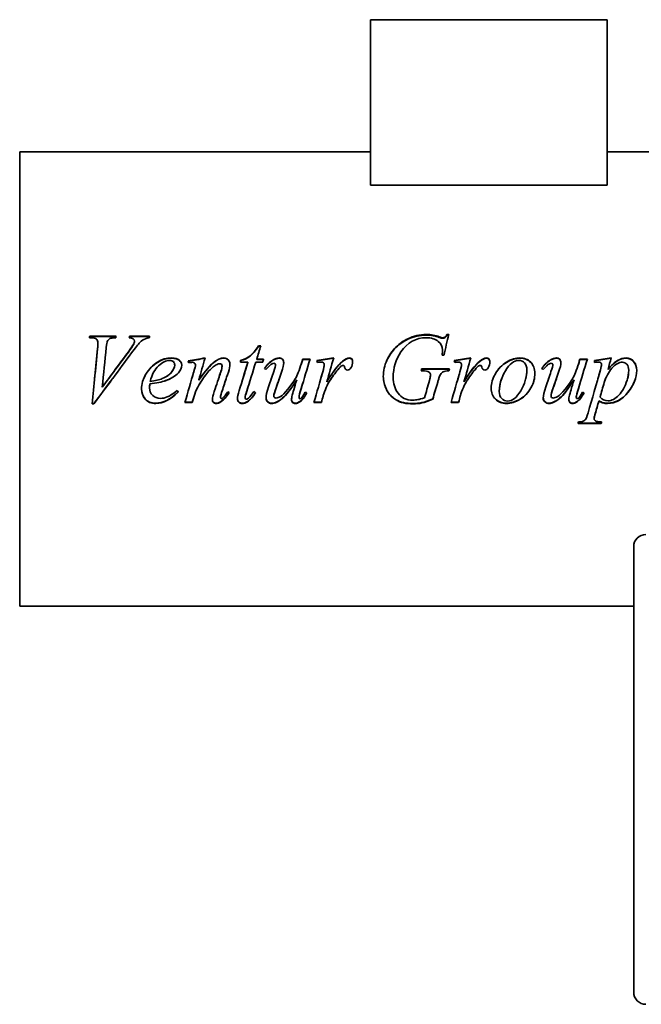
# Model space of a CAD drawing. Header units: millimetres. Extents: x 241 to 599, y 123 to 471.
# Tile 1 of 2: x 241 to 446, y 123 to 448. Entities that reach past the tile are written whole.
import ezdxf

# ---------------------------------------------------------------- set-up
doc = ezdxf.new("R2010")
doc.units = ezdxf.units.MM
doc.header["$LTSCALE"] = 2
doc.layers.add('Krawędzie widoczne(ISO)', color=7, linetype='Continuous', lineweight=35, true_color=0x262659)

msp = doc.modelspace()

# ---------------------------------------------------------------- linework, layer by layer
at = {"layer": 'Krawędzie widoczne(ISO)'}
for p, q in [((356.95, 447.63), (356.95, 447.58)), ((434.95, 447.63), (356.95, 447.63)), ((356.95, 393.08), (356.95, 447.58)), ((356.95, 447.58), (434.95, 447.58)), ((434.95, 447.58), (434.95, 447.63)), ((434.95, 393.08), (434.95, 447.58)), ((241.25, 404.05), (241.25, 254.15)), ((356.95, 404.05), (241.25, 404.05)), ((467.25, 404.05), (434.95, 404.05)), ((434.95, 393.08), (356.95, 393.08)), ((264.82, 342.68), (264.23, 342.68)), ((264.39, 343.26), (273.09, 343.26)), ((264.39, 343.07), (264.39, 343.26)), ((264.39, 343.07), (273.03, 343.07)), ((277.51, 343.26), (284.11, 343.26)), ((277.51, 343.07), (277.51, 343.26)), ((277.51, 343.07), (284.05, 343.07)), ((279.07, 341.38), (279.07, 341.55)), ((379.62, 342.8), (379.62, 342.98)), ((382.17, 343.76), (382.77, 343.76)), ((382.17, 343.56), (382.17, 343.76)), ((382.17, 343.56), (382.72, 343.56)), ((267.07, 340.84), (267.07, 341)), ((278.84, 340.52), (278.84, 340.68)), ((320.02, 340.04), (320.74, 340.04)), ((320.02, 339.89), (320.02, 340.04)), ((320.02, 339.89), (320.69, 339.89)), ((380.68, 338.56), (380.68, 338.69)), ((314.18, 335.17), (314.18, 335.25)), ((319.43, 335.65), (321.67, 335.65)), ((319.43, 335.56), (319.43, 335.65)), ((319.43, 335.56), (321.65, 335.56)), ((324.76, 335.24), (324.76, 335.33)), ((334.56, 335.65), (337.02, 335.65)), ((334.56, 335.56), (334.56, 335.65)), ((334.56, 335.56), (337, 335.56)), ((381.13, 336.9), (380.54, 336.9)), ((416.2, 335.24), (416.2, 335.33)), ((425.99, 335.65), (428.46, 335.65)), ((425.99, 335.56), (425.99, 335.65)), ((425.99, 335.56), (428.43, 335.56)), ((430.83, 335.2), (430.83, 334.57)), ((292.37, 333.63), (292.37, 333.69)), ((299.21, 333.65), (299.21, 333.71)), ((307.99, 333.33), (307.99, 333.39)), ((316.5, 334.61), (314.02, 334.61)), ((316.5, 334.54), (316.5, 334.61)), ((321.4, 334.61), (319.1, 334.61)), ((325.64, 333.72), (325.64, 333.78)), ((334.18, 334.24), (334.18, 334.3)), ((341.71, 333.86), (341.71, 333.93)), ((374.08, 331.77), (373.63, 331.77)), ((373.81, 332.4), (382.95, 332.4)), ((373.81, 332.36), (373.81, 332.4)), ((373.81, 332.36), (382.93, 332.36)), ((386.95, 333.86), (386.95, 333.93)), ((417.08, 333.72), (417.08, 333.78)), ((425.62, 334.24), (425.62, 334.3)), ((433.16, 333.7), (433.16, 333.77)), ((435.29, 332.25), (435.29, 332.29)), ((288.28, 329.2), (288.28, 329.2)), ((300.3, 328.72), (300.3, 328.72)), ((300.32, 328.78), (300.32, 328.78)), ((300.32, 328.77), (300.32, 328.78)), ((332.65, 328.85), (332.65, 328.84)), ((342.54, 328.16), (342.54, 328.14)), ((379.3, 328.66), (379.3, 328.67)), ((379.3, 328.66), (379.3, 328.66)), ((387.78, 328.16), (387.78, 328.14)), ((424.09, 328.85), (424.09, 328.84)), ((268.49, 326.4), (268.49, 326.36)), ((284.07, 326.17), (284.07, 326.13)), ((284.16, 327.5), (284.16, 327.48)), ((316.15, 325.13), (316.15, 325.07)), ((342.07, 325.66), (342.07, 325.61)), ((379.1, 328), (379.1, 327.98)), ((387.31, 325.66), (387.31, 325.61)), ((298.97, 324.1), (298.97, 324.03)), ((307.44, 323.23), (307.44, 323.15)), ((315.62, 323.04), (315.62, 322.96)), ((316.37, 321.66), (316.37, 321.56)), ((325.05, 323.55), (325.05, 323.48)), ((333.39, 323.16), (333.39, 323.08)), ((333.62, 321.64), (333.62, 321.54)), ((341.3, 323.48), (341.3, 323.4)), ((377.48, 322.53), (377.48, 322.44)), ((386.54, 323.48), (386.54, 323.4)), ((416.48, 323.55), (416.48, 323.48)), ((424.82, 323.16), (424.82, 323.08)), ((425.06, 321.64), (425.06, 321.54)), ((432.27, 321.87), (432.27, 321.77)), ((432.64, 323.14), (432.64, 323.06)), ((265.72, 320.86), (265.13, 320.86)), ((265.72, 320.97), (265.14, 320.97)), ((265.72, 320.97), (265.72, 320.86)), ((298.18, 321.36), (295.75, 321.36)), ((298.18, 321.47), (295.78, 321.47)), ((298.18, 321.47), (298.18, 321.36)), ((340.78, 321.36), (338.3, 321.36)), ((340.78, 321.47), (338.33, 321.47)), ((340.78, 321.47), (340.78, 321.36)), ((386.02, 321.36), (383.54, 321.36)), ((386.02, 321.47), (383.57, 321.47)), ((386.02, 321.47), (386.02, 321.36)), ((430.7, 316.22), (430.7, 316.04)), ((433.02, 314.35), (425.38, 314.35)), ((433.02, 314.54), (425.44, 314.54)), ((433.02, 314.54), (433.02, 314.35)), ((443.75, 273.75), (443.75, 126.75)), ((443.75, 254.15), (241.25, 254.15))]:
    msp.add_line(p, q, dxfattribs=at)
for centre, start, end in [((447.75, 273.75), 90, 180), ((447.75, 126.75), 180, 270)]:
    msp.add_arc(centre, 4, start, end, dxfattribs=at)
for points in [[(264.23, 342.68), (264.28, 342.88), (264.34, 343.07), (264.39, 343.26)], [(264.28, 342.68), (264.32, 342.81), (264.35, 342.94), (264.39, 343.07)], [(270.12, 341.46), (270.02, 341.22), (269.91, 340.56), (269.8, 339.45)], [(273.09, 343.26), (273.03, 343.07), (272.97, 342.88), (272.91, 342.68)], [(277.31, 342.68), (277.38, 342.88), (277.44, 343.07), (277.51, 343.26)], [(277.37, 342.68), (277.42, 342.81), (277.46, 342.94), (277.51, 343.07)], [(278.84, 340.68), (279, 341.01), (279.07, 341.3), (279.07, 341.55)], [(278.84, 340.52), (279, 340.85), (279.07, 341.14), (279.07, 341.38)], [(283.95, 342.68), (283.42, 342.63), (283, 342.53), (282.69, 342.38)], [(284.11, 343.26), (284.05, 343.07), (284, 342.88), (283.95, 342.68)], [(375.34, 342.68), (371.94, 342.68), (369.16, 341.14), (367, 338.01)], [(369.25, 342.38), (371.19, 343.3), (373.22, 343.76), (375.34, 343.76)], [(369.25, 342.2), (371.19, 343.11), (373.22, 343.56), (375.34, 343.56)], [(375.34, 343.76), (376.91, 343.76), (378.34, 343.5), (379.62, 342.98)], [(375.34, 343.56), (376.91, 343.56), (378.34, 343.31), (379.62, 342.8)], [(379.62, 342.98), (380.14, 342.78), (380.51, 342.68), (380.75, 342.68)], [(379.62, 342.8), (380.14, 342.6), (380.51, 342.5), (380.75, 342.5)], [(382.77, 343.76), (382.22, 341.49), (381.68, 339.2), (381.13, 336.9)], [(265.13, 320.86), (265.73, 326.93), (266.34, 333.08), (266.94, 339.13)], [(265.95, 329.1), (266.28, 332.41), (266.61, 335.72), (266.94, 339)], [(266.94, 339.13), (267.03, 340.06), (267.07, 340.68), (267.07, 341)], [(266.94, 339), (267.03, 339.91), (267.07, 340.52), (267.07, 340.84)], [(269.8, 339.45), (269.36, 335.12), (268.93, 330.74), (268.49, 326.36)], [(268.49, 326.36), (271.35, 330.27), (274.22, 334.18), (277.08, 338.06)], [(270.5, 329.1), (272.69, 332.06), (274.88, 335.01), (277.08, 337.94)], [(277.08, 338.06), (278.01, 339.32), (278.6, 340.19), (278.84, 340.68)], [(277.08, 337.94), (278.01, 339.19), (278.6, 340.05), (278.84, 340.52)], [(320.74, 340.04), (320.3, 338.58), (319.86, 337.12), (319.43, 335.65)], [(367, 338.01), (365.29, 335.53), (364.43, 332.74), (364.43, 329.65)], [(380.54, 336.9), (380.63, 337.71), (380.68, 338.31), (380.68, 338.69)], [(380.55, 336.9), (380.64, 337.65), (380.68, 338.2), (380.68, 338.56)], [(278.1, 337.67), (273.98, 332.09), (269.85, 326.44), (265.72, 320.86)], [(296.81, 335.02), (298.68, 335.36), (300.54, 335.69), (302.4, 336.02)], [(296.96, 334.43), (296.91, 334.63), (296.86, 334.82), (296.81, 335.02)], [(296.83, 334.95), (298.68, 335.27), (300.53, 335.6), (302.38, 335.93)], [(302.4, 336.02), (301.7, 333.6), (301, 331.16), (300.3, 328.72)], [(314.02, 334.61), (314.07, 334.82), (314.12, 335.04), (314.18, 335.25)], [(314.03, 334.61), (314.08, 334.8), (314.13, 334.98), (314.18, 335.17)], [(321.67, 335.65), (321.58, 335.3), (321.49, 334.96), (321.4, 334.61)], [(321.96, 332.56), (322.85, 333.82), (323.78, 334.74), (324.76, 335.33)], [(321.98, 332.55), (322.86, 333.77), (323.79, 334.67), (324.76, 335.24)], [(324.76, 335.33), (325.52, 335.79), (326.21, 336.02), (326.85, 336.02)], [(324.76, 335.24), (325.52, 335.7), (326.21, 335.93), (326.85, 335.93)], [(337.02, 335.65), (336.03, 332.39), (335.04, 329.11), (334.06, 325.84)], [(334.18, 334.3), (334.31, 334.75), (334.43, 335.2), (334.56, 335.65)], [(334.18, 334.24), (334.31, 334.68), (334.43, 335.12), (334.56, 335.56)], [(339.25, 335.13), (341.1, 335.43), (342.95, 335.73), (344.8, 336.02)], [(339.47, 334.54), (339.39, 334.73), (339.32, 334.93), (339.25, 335.13)], [(339.28, 335.05), (341.11, 335.34), (342.94, 335.64), (344.78, 335.93)], [(340.65, 334.68), (340.44, 334.68), (340.04, 334.63), (339.47, 334.54)], [(341.48, 334.43), (341.26, 334.6), (340.99, 334.68), (340.65, 334.68)], [(344.8, 336.02), (344.05, 333.41), (343.29, 330.77), (342.54, 328.14)], [(342.54, 328.14), (344.46, 331.38), (346.19, 333.64), (347.73, 334.93)], [(343.12, 329.1), (344.81, 331.79), (346.35, 333.71), (347.73, 334.85)], [(347.73, 334.93), (348.62, 335.66), (349.34, 336.02), (349.89, 336.02)], [(347.73, 334.85), (348.62, 335.57), (349.34, 335.93), (349.89, 335.93)], [(351.06, 334.79), (351.06, 334.08), (350.87, 333.41), (350.5, 332.76)], [(384.49, 335.13), (386.34, 335.43), (388.19, 335.73), (390.04, 336.02)], [(384.71, 334.54), (384.63, 334.73), (384.56, 334.93), (384.49, 335.13)], [(384.52, 335.05), (386.35, 335.34), (388.18, 335.64), (390.02, 335.93)], [(385.89, 334.68), (385.68, 334.68), (385.28, 334.63), (384.71, 334.54)], [(386.72, 334.43), (386.5, 334.6), (386.23, 334.68), (385.89, 334.68)], [(390.04, 336.02), (389.29, 333.41), (388.54, 330.77), (387.78, 328.14)], [(387.78, 328.14), (389.7, 331.38), (391.43, 333.64), (392.97, 334.93)], [(388.36, 329.1), (390.05, 331.79), (391.59, 333.71), (392.97, 334.85)], [(392.97, 334.93), (393.86, 335.66), (394.58, 336.02), (395.13, 336.02)], [(392.97, 334.85), (393.86, 335.57), (394.58, 335.93), (395.13, 335.93)], [(396.3, 334.79), (396.3, 334.08), (396.11, 333.41), (395.74, 332.76)], [(413.39, 332.56), (414.28, 333.82), (415.21, 334.74), (416.2, 335.33)], [(413.41, 332.55), (414.3, 333.77), (415.22, 334.67), (416.2, 335.24)], [(416.2, 335.33), (416.95, 335.79), (417.65, 336.02), (418.28, 336.02)], [(416.2, 335.24), (416.95, 335.7), (417.65, 335.93), (418.28, 335.93)], [(428.46, 335.65), (427.47, 332.39), (426.48, 329.11), (425.49, 325.84)], [(425.62, 334.3), (425.74, 334.75), (425.87, 335.2), (425.99, 335.65)], [(425.62, 334.24), (425.74, 334.68), (425.87, 335.12), (425.99, 335.56)], [(430.83, 335.2), (432.67, 335.48), (434.52, 335.75), (436.36, 336.02)], [(430.83, 335.12), (432.66, 335.39), (434.5, 335.66), (436.34, 335.93)], [(432.14, 334.68), (431.83, 334.68), (431.39, 334.65), (430.83, 334.57)], [(436.36, 336.02), (436, 334.78), (435.64, 333.54), (435.29, 332.29)], [(294.68, 333.68), (294.68, 332.78), (294.31, 331.92), (293.58, 331.11)], [(295.75, 321.36), (296.73, 324.74), (297.71, 328.13), (298.68, 331.52)], [(297.55, 334.52), (297.35, 334.49), (297.16, 334.46), (296.96, 334.43)], [(298.22, 334.59), (298.1, 334.59), (297.87, 334.57), (297.55, 334.52)], [(297.99, 329.1), (298.22, 329.9), (298.45, 330.69), (298.68, 331.49)], [(298.68, 331.52), (299.03, 332.73), (299.21, 333.46), (299.21, 333.71)], [(298.68, 331.49), (299.03, 332.68), (299.21, 333.4), (299.21, 333.65)], [(305.42, 324.98), (306.14, 327.15), (306.86, 329.33), (307.58, 331.5)], [(307.2, 334.13), (306.88, 334.13), (306.48, 333.99), (306.02, 333.73)], [(306.79, 329.1), (307.05, 329.89), (307.32, 330.68), (307.58, 331.47)], [(307.58, 331.5), (307.86, 332.32), (307.99, 332.95), (307.99, 333.39)], [(307.58, 331.47), (307.86, 332.28), (307.99, 332.9), (307.99, 333.33)], [(310.58, 333.91), (310.58, 333.26), (310.41, 332.41), (310.06, 331.34)], [(313.66, 325.23), (314.6, 328.36), (315.55, 331.49), (316.5, 334.61)], [(314.83, 329.1), (315.38, 330.92), (315.94, 332.73), (316.5, 334.54)], [(319.1, 334.61), (318.12, 331.44), (317.14, 328.25), (316.15, 325.07)], [(322.46, 332.2), (322.3, 332.32), (322.13, 332.44), (321.96, 332.56)], [(323.34, 326.53), (323.91, 328.2), (324.47, 329.87), (325.03, 331.54)], [(324.21, 329.1), (324.49, 329.91), (324.76, 330.71), (325.03, 331.51)], [(325.03, 331.54), (325.44, 332.74), (325.64, 333.49), (325.64, 333.78)], [(325.03, 331.51), (325.44, 332.69), (325.64, 333.43), (325.64, 333.72)], [(328.32, 334.41), (328.32, 333.83), (328.07, 332.79), (327.57, 331.31)], [(338.3, 321.36), (339.26, 324.71), (340.23, 328.07), (341.19, 331.43)], [(340.52, 329.1), (340.75, 329.87), (340.97, 330.64), (341.19, 331.4)], [(341.19, 331.43), (341.54, 332.61), (341.71, 333.44), (341.71, 333.93)], [(341.19, 331.4), (341.54, 332.56), (341.71, 333.38), (341.71, 333.86)], [(341.71, 333.93), (341.71, 334.13), (341.64, 334.3), (341.48, 334.43)], [(346.17, 332.15), (345.27, 331.1), (344.3, 329.73), (343.24, 328.04)], [(347.45, 333.43), (347.16, 333.27), (346.73, 332.85), (346.17, 332.15)], [(347.97, 333.55), (347.78, 333.55), (347.6, 333.51), (347.45, 333.43)], [(348.27, 333.43), (348.19, 333.51), (348.09, 333.55), (347.97, 333.55)], [(348.42, 333.01), (348.39, 333.22), (348.35, 333.35), (348.27, 333.43)], [(350.5, 332.76), (350.25, 332.27), (349.88, 332.03), (349.39, 332.03)], [(373.63, 331.77), (373.69, 331.98), (373.75, 332.19), (373.81, 332.4)], [(373.65, 331.77), (373.7, 331.97), (373.76, 332.16), (373.81, 332.36)], [(376.29, 331.31), (375.84, 331.62), (375.1, 331.77), (374.08, 331.77)], [(382.95, 332.4), (382.89, 332.19), (382.84, 331.98), (382.78, 331.77)], [(383.54, 321.36), (384.5, 324.71), (385.47, 328.07), (386.43, 331.43)], [(385.76, 329.1), (385.99, 329.87), (386.21, 330.64), (386.43, 331.4)], [(386.43, 331.43), (386.78, 332.61), (386.95, 333.44), (386.95, 333.93)], [(386.43, 331.4), (386.78, 332.56), (386.95, 333.38), (386.95, 333.86)], [(386.95, 333.93), (386.95, 334.13), (386.88, 334.3), (386.72, 334.43)], [(391.41, 332.15), (390.51, 331.1), (389.54, 329.73), (388.48, 328.04)], [(392.69, 333.43), (392.4, 333.27), (391.97, 332.85), (391.41, 332.15)], [(393.21, 333.55), (393.02, 333.55), (392.84, 333.51), (392.69, 333.43)], [(393.51, 333.43), (393.43, 333.51), (393.33, 333.55), (393.21, 333.55)], [(393.66, 333.01), (393.63, 333.22), (393.59, 333.35), (393.51, 333.43)], [(395.74, 332.76), (395.49, 332.27), (395.12, 332.03), (394.63, 332.03)], [(408.14, 329.1), (408.38, 330.08), (408.5, 331.05), (408.5, 332.04)], [(408.5, 332.04), (408.5, 332.04), (408.5, 332.05), (408.5, 332.06)], [(413.9, 332.2), (413.73, 332.32), (413.56, 332.44), (413.39, 332.56)], [(414.78, 326.53), (415.34, 328.2), (415.9, 329.87), (416.47, 331.54)], [(415.65, 329.1), (415.92, 329.91), (416.19, 330.71), (416.47, 331.51)], [(416.47, 331.54), (416.87, 332.74), (417.08, 333.49), (417.08, 333.78)], [(416.47, 331.51), (416.87, 332.69), (417.08, 333.43), (417.08, 333.72)], [(419.76, 334.41), (419.76, 333.83), (419.5, 332.79), (419, 331.31)], [(428.69, 317.92), (430.05, 322.61), (431.42, 327.36), (432.79, 332.1)], [(431.92, 329.1), (432.21, 330.09), (432.5, 331.07), (432.79, 332.06)], [(432.79, 332.1), (433.04, 332.99), (433.16, 333.55), (433.16, 333.77)], [(432.79, 332.06), (433.04, 332.94), (433.16, 333.49), (433.16, 333.7)], [(441.69, 329.1), (441.96, 330.04), (442.1, 330.98), (442.1, 331.9)], [(442.1, 331.9), (442.1, 331.9), (442.1, 331.91), (442.1, 331.91)], [(271.79, 329.1), (269.77, 326.39), (267.74, 323.67), (265.72, 320.97)], [(268.76, 329.1), (268.67, 328.2), (268.58, 327.3), (268.49, 326.4)], [(289.36, 328.53), (288.12, 328.09), (286.39, 327.75), (284.16, 327.5)], [(289.36, 328.52), (288.12, 328.08), (286.39, 327.73), (284.16, 327.48)], [(284.27, 328.27), (285.91, 328.45), (287.25, 328.76), (288.28, 329.2)], [(284.51, 329.1), (284.42, 328.84), (284.34, 328.56), (284.27, 328.28)], [(284.27, 328.28), (284.27, 328.28), (284.27, 328.28), (284.27, 328.28)], [(288.03, 329.1), (288.12, 329.14), (288.2, 329.17), (288.28, 329.2)], [(293.58, 331.11), (292.62, 330.04), (291.21, 329.18), (289.36, 328.52)], [(290.77, 329.1), (290.33, 328.9), (289.86, 328.71), (289.36, 328.53)], [(300.41, 329.1), (300.38, 328.98), (300.34, 328.85), (300.3, 328.72)], [(300.3, 328.72), (300.3, 328.72), (300.3, 328.73), (300.3, 328.73)], [(301.66, 329.1), (301.24, 328.48), (300.8, 327.81), (300.36, 327.07)], [(310.06, 331.34), (309.31, 329.08), (308.56, 326.82), (307.81, 324.57)], [(309.32, 329.1), (308.82, 327.61), (308.32, 326.12), (307.81, 324.63)], [(317.4, 329.1), (316.98, 327.78), (316.57, 326.45), (316.15, 325.13)], [(327.57, 331.31), (326.97, 329.58), (326.38, 327.86), (325.79, 326.13)], [(326.81, 329.1), (326.47, 328.13), (326.13, 327.15), (325.79, 326.17)], [(331.13, 323.71), (331.31, 324.45), (331.82, 326.16), (332.65, 328.84)], [(335.04, 329.1), (334.71, 328.03), (334.38, 326.96), (334.06, 325.89)], [(342.82, 329.1), (342.72, 328.79), (342.63, 328.47), (342.54, 328.16)], [(343.92, 329.1), (343.7, 328.77), (343.47, 328.42), (343.24, 328.05)], [(364.43, 329.65), (364.43, 329.46), (364.44, 329.28), (364.45, 329.1)], [(374.77, 322.88), (375.3, 324.77), (375.83, 326.65), (376.37, 328.54)], [(376.71, 330.41), (376.71, 330.8), (376.57, 331.1), (376.29, 331.31)], [(376.37, 328.54), (376.59, 329.32), (376.71, 329.94), (376.71, 330.41)], [(376.52, 329.1), (376.65, 329.62), (376.71, 330.05), (376.71, 330.39)], [(376.71, 330.39), (376.71, 330.39), (376.71, 330.4), (376.71, 330.4)], [(379.98, 330.53), (379.8, 330.25), (379.51, 329.4), (379.1, 327.98)], [(379.44, 329.1), (379.33, 328.78), (379.22, 328.42), (379.1, 328)], [(388.06, 329.1), (387.96, 328.79), (387.87, 328.47), (387.78, 328.16)], [(389.17, 329.1), (388.94, 328.77), (388.71, 328.42), (388.48, 328.05)], [(400.17, 329.1), (399.68, 327.75), (399.43, 326.4), (399.43, 325.05)], [(419, 331.31), (418.41, 329.58), (417.81, 327.86), (417.22, 326.13)], [(418.24, 329.1), (417.9, 328.13), (417.56, 327.15), (417.22, 326.17)], [(422.56, 323.71), (422.74, 324.45), (423.25, 326.16), (424.09, 328.84)], [(426.47, 329.1), (426.15, 328.03), (425.82, 326.96), (425.49, 325.89)], [(434.44, 329.1), (434.28, 328.72), (434.15, 328.33), (434.03, 327.93)], [(284.16, 327.5), (284.1, 326.97), (284.07, 326.53), (284.07, 326.17)], [(284.16, 327.48), (284.1, 326.94), (284.07, 326.49), (284.07, 326.13)], [(293.2, 325.25), (293.31, 325.1), (293.42, 324.94), (293.53, 324.78)], [(300.36, 327.07), (299.8, 326.16), (299.34, 325.17), (298.97, 324.1)], [(300.36, 327.05), (299.8, 326.13), (299.34, 325.12), (298.97, 324.03)], [(304.79, 322.31), (304.79, 322.84), (305, 323.73), (305.42, 324.98)], [(308.21, 322.83), (308.71, 323.27), (309.26, 323.96), (309.86, 324.89)], [(309.86, 324.89), (310.03, 324.79), (310.2, 324.69), (310.37, 324.59)], [(313.1, 322.56), (313.1, 323.15), (313.28, 324.04), (313.66, 325.23)], [(316.15, 325.13), (315.79, 324.05), (315.62, 323.36), (315.62, 323.04)], [(316.15, 325.07), (315.79, 323.98), (315.62, 323.28), (315.62, 322.96)], [(316.96, 322.96), (317.19, 323.17), (317.71, 323.83), (318.51, 324.95)], [(318.51, 324.95), (318.69, 324.81), (318.87, 324.68), (319.05, 324.55)], [(322.48, 322.79), (322.48, 323.61), (322.77, 324.85), (323.34, 326.53)], [(325.79, 326.17), (325.3, 324.79), (325.05, 323.92), (325.05, 323.55)], [(325.79, 326.13), (325.3, 324.73), (325.05, 323.85), (325.05, 323.48)], [(334.06, 325.89), (333.61, 324.45), (333.39, 323.54), (333.39, 323.16)], [(334.06, 325.84), (333.61, 324.38), (333.39, 323.46), (333.39, 323.08)], [(342.07, 325.66), (341.62, 324.45), (341.36, 323.73), (341.3, 323.48)], [(342.07, 325.61), (341.62, 324.39), (341.36, 323.65), (341.3, 323.4)], [(343.24, 328.05), (342.79, 327.34), (342.4, 326.54), (342.07, 325.66)], [(343.24, 328.04), (342.79, 327.32), (342.4, 326.51), (342.07, 325.61)], [(379.1, 328), (378.56, 326.17), (378.02, 324.35), (377.48, 322.53)], [(379.1, 327.98), (378.56, 326.13), (378.02, 324.28), (377.48, 322.44)], [(387.31, 325.66), (386.86, 324.45), (386.6, 323.73), (386.54, 323.48)], [(387.31, 325.61), (386.86, 324.39), (386.6, 323.65), (386.54, 323.4)], [(388.48, 328.05), (388.03, 327.34), (387.64, 326.54), (387.31, 325.66)], [(388.48, 328.04), (388.03, 327.32), (387.64, 326.51), (387.31, 325.61)], [(399.43, 325.05), (399.43, 325.05), (399.43, 325.04), (399.43, 325.03)], [(413.91, 322.79), (413.91, 323.61), (414.2, 324.85), (414.78, 326.53)], [(417.22, 326.17), (416.73, 324.79), (416.48, 323.92), (416.48, 323.55)], [(417.22, 326.13), (416.73, 324.73), (416.48, 323.85), (416.48, 323.48)], [(425.49, 325.89), (425.05, 324.45), (424.82, 323.54), (424.82, 323.16)], [(425.49, 325.84), (425.05, 324.38), (424.82, 323.46), (424.82, 323.08)], [(434.03, 327.93), (433.57, 326.33), (433.1, 324.73), (432.64, 323.14)], [(434.03, 327.91), (433.57, 326.29), (433.1, 324.68), (432.64, 323.06)], [(293.5, 324.82), (290.95, 322.33), (288.51, 321.1), (286.19, 321.1)], [(293.53, 324.78), (290.96, 322.25), (288.52, 320.99), (286.19, 320.99)], [(298.97, 324.1), (298.71, 323.22), (298.44, 322.34), (298.18, 321.47)], [(298.97, 324.03), (298.71, 323.14), (298.44, 322.25), (298.18, 321.36)], [(307.65, 321.7), (307.05, 321.3), (306.52, 321.1), (306.05, 321.1)], [(307.81, 324.63), (307.56, 323.86), (307.44, 323.4), (307.44, 323.23)], [(307.81, 324.57), (307.56, 323.79), (307.44, 323.32), (307.44, 323.15)], [(310.34, 324.61), (309.39, 323.24), (308.49, 322.27), (307.65, 321.7)], [(310.37, 324.59), (309.41, 323.18), (308.5, 322.18), (307.65, 321.6)], [(307.8, 322.63), (307.9, 322.63), (308.04, 322.7), (308.21, 322.83)], [(316.37, 321.66), (315.81, 321.28), (315.23, 321.1), (314.64, 321.1)], [(316.01, 322.42), (316.25, 322.42), (316.57, 322.6), (316.96, 322.96)], [(319.02, 324.57), (318.1, 323.18), (317.21, 322.21), (316.37, 321.66)], [(319.05, 324.55), (318.11, 323.12), (317.22, 322.12), (316.37, 321.56)], [(330.91, 322.26), (330.91, 322.63), (330.98, 323.11), (331.13, 323.71)], [(333.62, 321.64), (333.11, 321.28), (332.61, 321.1), (332.12, 321.1)], [(335.9, 324.41), (335.17, 323.13), (334.41, 322.21), (333.62, 321.64)], [(335.93, 324.39), (335.18, 323.07), (334.42, 322.13), (333.62, 321.54)], [(335.44, 324.77), (335.6, 324.64), (335.76, 324.52), (335.93, 324.39)], [(341.3, 323.48), (341.13, 322.81), (340.95, 322.14), (340.78, 321.47)], [(341.3, 323.4), (341.13, 322.72), (340.95, 322.04), (340.78, 321.36)], [(386.54, 323.48), (386.37, 322.81), (386.19, 322.14), (386.02, 321.47)], [(386.54, 323.4), (386.37, 322.72), (386.19, 322.04), (386.02, 321.36)], [(422.34, 322.26), (422.34, 322.63), (422.42, 323.11), (422.56, 323.71)], [(425.06, 321.64), (424.54, 321.28), (424.04, 321.1), (423.55, 321.1)], [(427.33, 324.41), (426.6, 323.13), (425.84, 322.21), (425.06, 321.64)], [(427.36, 324.39), (426.62, 323.07), (425.85, 322.13), (425.06, 321.54)], [(426.87, 324.77), (427.04, 324.64), (427.2, 324.52), (427.36, 324.39)], [(432.27, 321.87), (431.86, 320.5), (431.46, 319.13), (431.06, 317.77)], [(432.27, 321.77), (431.86, 320.39), (431.46, 319), (431.06, 317.62)], [(432.64, 323.06), (433.31, 322.28), (434.22, 321.88), (435.38, 321.88)], [(307.65, 321.6), (307.05, 321.19), (306.52, 320.99), (306.05, 320.99)], [(316.37, 321.56), (315.81, 321.18), (315.23, 320.99), (314.64, 320.99)], [(333.62, 321.54), (333.11, 321.17), (332.61, 320.99), (332.12, 320.99)], [(425.06, 321.54), (424.54, 321.17), (424.04, 320.99), (423.55, 320.99)], [(431.06, 317.77), (430.82, 316.98), (430.7, 316.46), (430.7, 316.22)], [(431.06, 317.62), (430.82, 316.82), (430.7, 316.29), (430.7, 316.04)], [(425.38, 314.35), (425.44, 314.54), (425.49, 314.73), (425.54, 314.93)], [(433.18, 314.93), (433.13, 314.73), (433.07, 314.54), (433.02, 314.35)], [(433.13, 314.93), (433.09, 314.8), (433.06, 314.67), (433.02, 314.54)]]:
    msp.add_open_spline(points, degree=3, dxfattribs=at)
for points, knots in [([(267.07, 341), (267.07, 341.48), (266.89, 341.88), (266.53, 342.2), (266.17, 342.52), (265.6, 342.68), (264.82, 342.68)], [0, 0, 0, 0, 1, 1, 1, 2, 2, 2, 2]), ([(272.91, 342.68), (271.96, 342.67), (271.32, 342.57), (270.97, 342.39), (270.62, 342.21), (270.34, 341.9), (270.12, 341.46)], [0, 0, 0, 0, 1, 1, 1, 2, 2, 2, 2]), ([(279.07, 341.55), (279.07, 341.83), (278.95, 342.08), (278.71, 342.29), (278.46, 342.5), (278, 342.63), (277.31, 342.68)], [0, 0, 0, 0, 1, 1, 1, 2, 2, 2, 2]), ([(282.69, 342.38), (282.09, 342.1), (281.49, 341.68), (280.91, 341.11), (280.32, 340.55), (279.39, 339.41), (278.1, 337.67)], [0, 0, 0, 0, 1, 1, 1, 2, 2, 2, 2]), ([(361.16, 329.87), (361.16, 331.77), (361.56, 333.58), (362.36, 335.29), (363.15, 337), (364.15, 338.44), (365.35, 339.61), (366.55, 340.79), (367.85, 341.71), (369.25, 342.38)], [0, 0, 0, 0, 1, 1, 1, 2, 2, 2, 3, 3, 3, 3]), ([(361.16, 329.87), (361.16, 331.75), (361.56, 333.53), (362.36, 335.21), (363.15, 336.89), (364.15, 338.31), (365.35, 339.47), (366.55, 340.63), (367.85, 341.54), (369.25, 342.2)], [0.001811, 0.001811, 0.001811, 0.001811, 1, 1, 1, 2, 2, 2, 3, 3, 3, 3]), ([(380.68, 338.69), (380.68, 339.74), (380.21, 340.67), (379.26, 341.48), (378.31, 342.28), (377.01, 342.68), (375.34, 342.68)], [0, 0, 0, 0, 1, 1, 1, 2, 2, 2, 2]), ([(380.75, 342.68), (381.02, 342.68), (381.24, 342.74), (381.44, 342.87), (381.63, 342.99), (381.87, 343.29), (382.17, 343.76)], [0, 0, 0, 0, 1, 1, 1, 2, 2, 2, 2]), ([(380.75, 342.5), (381.02, 342.5), (381.24, 342.56), (381.44, 342.68), (381.63, 342.8), (381.87, 343.1), (382.17, 343.56)], [0, 0, 0, 0, 1, 1, 1, 2, 2, 2, 2]), ([(314.18, 335.25), (315.38, 335.58), (316.39, 336.06), (317.21, 336.7), (318.04, 337.35), (318.98, 338.46), (320.02, 340.04)], [0, 0, 0, 0, 1, 1, 1, 2, 2, 2, 2]), ([(314.18, 335.17), (315.38, 335.49), (316.39, 335.97), (317.21, 336.6), (318.04, 337.24), (318.98, 338.34), (320.02, 339.89)], [0, 0, 0, 0, 1, 1, 1, 2, 2, 2, 2]), ([(281.41, 325.75), (281.41, 327.37), (281.91, 329.02), (282.9, 330.7), (283.9, 332.39), (285.15, 333.7), (286.65, 334.63), (288.15, 335.56), (289.7, 336.02), (291.3, 336.02)], [0, 0, 0, 0, 1, 1, 1, 2, 2, 2, 3, 3, 3, 3]), ([(282.1, 329.1), (282.32, 329.63), (282.59, 330.15), (282.9, 330.68), (283.9, 332.34), (285.15, 333.63), (286.65, 334.55), (288.15, 335.47), (289.7, 335.93), (291.3, 335.93)], [0.680962, 0.680962, 0.680962, 0.680962, 1, 1, 1, 2, 2, 2, 3, 3, 3, 3]), ([(290.69, 335.22), (289.55, 335.22), (288.34, 334.63), (287.07, 333.46), (285.8, 332.29), (284.87, 330.56), (284.27, 328.27)], [0, 0, 0, 0, 1, 1, 1, 2, 2, 2, 2]), ([(292.37, 333.69), (292.37, 334.15), (292.23, 334.52), (291.93, 334.8), (291.64, 335.08), (291.22, 335.22), (290.69, 335.22)], [0, 0, 0, 0, 1, 1, 1, 2, 2, 2, 2]), ([(291.3, 336.02), (292.45, 336.02), (293.3, 335.79), (293.85, 335.33), (294.4, 334.86), (294.68, 334.31), (294.68, 333.68)], [0, 0, 0, 0, 1, 1, 1, 2, 2, 2, 2]), ([(291.3, 335.93), (292.45, 335.93), (293.3, 335.7), (293.85, 335.24), (294.39, 334.79), (294.67, 334.26), (294.68, 333.64)], [0, 0, 0, 0, 1, 1, 1, 1.985501, 1.985501, 1.985501, 1.985501]), ([(300.3, 328.72), (302.46, 331.7), (304.11, 333.67), (305.26, 334.61), (306.41, 335.55), (307.52, 336.02), (308.59, 336.02)], [0, 0, 0, 0, 1, 1, 1, 2, 2, 2, 2]), ([(300.58, 329.1), (302.6, 331.83), (304.16, 333.64), (305.26, 334.54), (306.41, 335.47), (307.52, 335.93), (308.59, 335.93)], [0.043642, 0.043642, 0.043642, 0.043642, 1, 1, 1, 2, 2, 2, 2]), ([(308.59, 336.02), (309.16, 336.02), (309.64, 335.83), (310.02, 335.43), (310.39, 335.04), (310.58, 334.53), (310.58, 333.91)], [0, 0, 0, 0, 1, 1, 1, 2, 2, 2, 2]), ([(308.59, 335.93), (309.16, 335.93), (309.64, 335.74), (310.02, 335.35), (310.39, 334.97), (310.58, 334.48), (310.58, 333.88)], [0, 0, 0, 0, 1, 1, 1, 1.983409, 1.983409, 1.983409, 1.983409]), ([(326.85, 336.02), (327.28, 336.02), (327.63, 335.87), (327.91, 335.57), (328.18, 335.26), (328.32, 334.88), (328.32, 334.41)], [0, 0, 0, 0, 1, 1, 1, 2, 2, 2, 2]), ([(326.85, 335.93), (327.28, 335.93), (327.63, 335.78), (327.91, 335.48), (328.18, 335.19), (328.32, 334.82), (328.32, 334.38)], [0, 0, 0, 0, 1, 1, 1, 1.973701, 1.973701, 1.973701, 1.973701]), ([(349.89, 336.02), (350.25, 336.02), (350.54, 335.92), (350.75, 335.71), (350.95, 335.5), (351.06, 335.19), (351.06, 334.79)], [0, 0, 0, 0, 1, 1, 1, 2, 2, 2, 2]), ([(349.89, 335.93), (350.25, 335.93), (350.54, 335.83), (350.75, 335.62), (350.95, 335.42), (351.05, 335.13), (351.06, 334.75)], [0, 0, 0, 0, 1, 1, 1, 1.972736, 1.972736, 1.972736, 1.972736]), ([(395.13, 336.02), (395.49, 336.02), (395.78, 335.92), (395.99, 335.71), (396.19, 335.5), (396.3, 335.19), (396.3, 334.79)], [0, 0, 0, 0, 1, 1, 1, 2, 2, 2, 2]), ([(395.13, 335.93), (395.49, 335.93), (395.78, 335.83), (395.99, 335.62), (396.19, 335.42), (396.29, 335.13), (396.3, 334.75)], [0, 0, 0, 0, 1, 1, 1, 1.972736, 1.972736, 1.972736, 1.972736]), ([(396.77, 326.06), (396.77, 327.65), (397.23, 329.25), (398.14, 330.85), (399.06, 332.45), (400.28, 333.71), (401.81, 334.64), (403.34, 335.56), (404.81, 336.02), (406.24, 336.02)], [0, 0, 0, 0, 1, 1, 1, 2, 2, 2, 3, 3, 3, 3]), ([(397.32, 329.1), (397.54, 329.68), (397.81, 330.25), (398.14, 330.83), (399.06, 332.4), (400.28, 333.65), (401.81, 334.56), (403.34, 335.48), (404.81, 335.93), (406.24, 335.93)], [0.636119, 0.636119, 0.636119, 0.636119, 1, 1, 1, 2, 2, 2, 3, 3, 3, 3]), ([(405.84, 335.18), (404.25, 335.18), (402.78, 334.05), (401.44, 331.77), (400.1, 329.5), (399.43, 327.24), (399.43, 325)], [0, 0, 0, 0, 1, 1, 1, 2, 2, 2, 2]), ([(408.5, 332.08), (408.5, 333.08), (408.26, 333.85), (407.77, 334.39), (407.28, 334.92), (406.63, 335.18), (405.84, 335.18)], [0, 0, 0, 0, 1, 1, 1, 2, 2, 2, 2]), ([(406.24, 336.02), (407.68, 336.02), (408.86, 335.56), (409.78, 334.62), (410.7, 333.68), (411.16, 332.46), (411.16, 330.97)], [0, 0, 0, 0, 1, 1, 1, 2, 2, 2, 2]), ([(406.24, 335.93), (407.68, 335.93), (408.86, 335.47), (409.78, 334.54), (410.7, 333.62), (411.16, 332.42), (411.16, 330.95)], [0, 0, 0, 0, 1, 1, 1, 1.997381, 1.997381, 1.997381, 1.997381]), ([(418.28, 336.02), (418.71, 336.02), (419.07, 335.87), (419.34, 335.57), (419.62, 335.26), (419.76, 334.88), (419.76, 334.41)], [0, 0, 0, 0, 1, 1, 1, 2, 2, 2, 2]), ([(418.28, 335.93), (418.71, 335.93), (419.07, 335.78), (419.34, 335.48), (419.61, 335.19), (419.75, 334.82), (419.76, 334.38)], [0, 0, 0, 0, 1, 1, 1, 1.973701, 1.973701, 1.973701, 1.973701]), ([(433.16, 333.77), (433.16, 334.05), (433.08, 334.28), (432.91, 334.44), (432.74, 334.6), (432.49, 334.68), (432.14, 334.68)], [0, 0, 0, 0, 1, 1, 1, 2, 2, 2, 2]), ([(435.29, 332.29), (436.46, 333.68), (437.51, 334.65), (438.43, 335.2), (439.35, 335.75), (440.3, 336.02), (441.27, 336.02)], [0, 0, 0, 0, 1, 1, 1, 2, 2, 2, 2]), ([(435.29, 332.25), (436.46, 333.62), (437.51, 334.58), (438.43, 335.12), (439.35, 335.66), (440.3, 335.93), (441.27, 335.93)], [0, 0, 0, 0, 1, 1, 1, 2, 2, 2, 2]), ([(441.27, 336.02), (442.23, 336.02), (443.05, 335.65), (443.73, 334.89), (444.42, 334.13), (444.76, 333.14), (444.76, 331.92)], [0, 0, 0, 0, 1, 1, 1, 2, 2, 2, 2]), ([(441.27, 335.93), (442.23, 335.93), (443.05, 335.56), (443.73, 334.81), (444.41, 334.06), (444.75, 333.09), (444.76, 331.9)], [0, 0, 0, 0, 1, 1, 1, 1.995223, 1.995223, 1.995223, 1.995223]), ([(288.28, 329.2), (289.64, 329.8), (290.67, 330.52), (291.35, 331.34), (292.03, 332.17), (292.37, 332.95), (292.37, 333.69)], [0, 0, 0, 0, 1, 1, 1, 2, 2, 2, 2]), ([(288.28, 329.2), (289.64, 329.79), (290.67, 330.5), (291.35, 331.31), (292.03, 332.13), (292.37, 332.9), (292.37, 333.63)], [0, 0, 0, 0, 1, 1, 1, 2, 2, 2, 2]), ([(299.21, 333.71), (299.21, 333.94), (299.11, 334.14), (298.92, 334.32), (298.73, 334.5), (298.49, 334.59), (298.22, 334.59)], [0, 0, 0, 0, 1, 1, 1, 2, 2, 2, 2]), ([(306.02, 333.73), (305.15, 333.25), (304.26, 332.45), (303.32, 331.33), (302.39, 330.21), (301.4, 328.78), (300.36, 327.05)], [0, 0, 0, 0, 1, 1, 1, 2, 2, 2, 2]), ([(307.99, 333.39), (307.99, 333.6), (307.92, 333.78), (307.76, 333.92), (307.6, 334.06), (307.42, 334.13), (307.2, 334.13)], [0, 0, 0, 0, 1, 1, 1, 2, 2, 2, 2]), ([(325.12, 334.25), (324.85, 334.25), (324.58, 334.17), (324.31, 334.01), (324.04, 333.85), (323.42, 333.25), (322.46, 332.2)], [0, 0, 0, 0, 1, 1, 1, 2, 2, 2, 2]), ([(325.64, 333.78), (325.64, 333.9), (325.59, 334.01), (325.48, 334.11), (325.37, 334.2), (325.26, 334.25), (325.12, 334.25)], [0, 0, 0, 0, 1, 1, 1, 2, 2, 2, 2]), ([(325.82, 322.79), (326.2, 322.79), (326.68, 322.97), (327.28, 323.32), (327.88, 323.68), (328.68, 324.47), (329.67, 325.7), (330.67, 326.93), (331.49, 328.09), (332.13, 329.17), (332.78, 330.25), (333.46, 331.96), (334.18, 334.3)], [0, 0, 0, 0, 1, 1, 1, 2, 2, 2, 3, 3, 3, 4, 4, 4, 4]), ([(332.09, 329.1), (332.11, 329.12), (332.12, 329.15), (332.13, 329.17), (332.78, 330.23), (333.46, 331.92), (334.18, 334.24)], [2.980084, 2.980084, 2.980084, 2.980084, 3, 3, 3, 4, 4, 4, 4]), ([(349.39, 332.03), (349.14, 332.03), (348.92, 332.11), (348.75, 332.27), (348.58, 332.43), (348.47, 332.68), (348.42, 333.01)], [0, 0, 0, 0, 1, 1, 1, 2, 2, 2, 2]), ([(382.78, 331.77), (381.94, 331.76), (381.34, 331.66), (380.96, 331.48), (380.58, 331.29), (380.26, 330.98), (379.98, 330.53)], [0, 0, 0, 0, 1, 1, 1, 2, 2, 2, 2]), ([(394.63, 332.03), (394.38, 332.03), (394.16, 332.11), (393.99, 332.27), (393.82, 332.43), (393.71, 332.68), (393.66, 333.01)], [0, 0, 0, 0, 1, 1, 1, 2, 2, 2, 2]), ([(402.18, 321.79), (403.71, 321.79), (405.15, 322.92), (406.49, 325.18), (407.83, 327.44), (408.5, 329.74), (408.5, 332.08)], [0, 0, 0, 0, 1, 1, 1, 2, 2, 2, 2]), ([(416.56, 334.25), (416.28, 334.25), (416.01, 334.17), (415.74, 334.01), (415.47, 333.85), (414.85, 333.25), (413.9, 332.2)], [0, 0, 0, 0, 1, 1, 1, 2, 2, 2, 2]), ([(417.08, 333.78), (417.08, 333.9), (417.02, 334.01), (416.92, 334.11), (416.81, 334.2), (416.69, 334.25), (416.56, 334.25)], [0, 0, 0, 0, 1, 1, 1, 2, 2, 2, 2]), ([(417.26, 322.79), (417.63, 322.79), (418.11, 322.97), (418.71, 323.32), (419.31, 323.68), (420.11, 324.47), (421.1, 325.7), (422.1, 326.93), (422.92, 328.09), (423.57, 329.17), (424.21, 330.25), (424.9, 331.96), (425.62, 334.3)], [0, 0, 0, 0, 1, 1, 1, 2, 2, 2, 3, 3, 3, 4, 4, 4, 4]), ([(423.53, 329.1), (423.54, 329.12), (423.55, 329.15), (423.57, 329.17), (424.21, 330.23), (424.9, 331.92), (425.62, 334.24)], [2.980084, 2.980084, 2.980084, 2.980084, 3, 3, 3, 4, 4, 4, 4]), ([(440.08, 334.61), (438.9, 334.61), (437.72, 333.94), (436.56, 332.61), (435.4, 331.27), (434.55, 329.71), (434.03, 327.91)], [0, 0, 0, 0, 1, 1, 1, 2, 2, 2, 2]), ([(444.76, 331.92), (444.76, 329.53), (443.79, 327.11), (441.85, 324.66), (439.92, 322.21), (437.67, 320.99), (435.11, 320.99)], [0, 0, 0, 0, 1, 1, 1, 2, 2, 2, 2]), ([(435.38, 321.88), (435.95, 321.88), (436.53, 322.04), (437.12, 322.35), (437.71, 322.66), (438.28, 323.12), (438.84, 323.74), (439.41, 324.35), (439.91, 325.06), (440.36, 325.86), (440.81, 326.66), (441.21, 327.61), (441.57, 328.7), (441.92, 329.79), (442.1, 330.87), (442.1, 331.94)], [0, 0, 0, 0, 1, 1, 1, 2, 2, 2, 3, 3, 3, 4, 4, 4, 5, 5, 5, 5]), ([(442.1, 331.94), (442.1, 332.8), (441.9, 333.46), (441.5, 333.92), (441.09, 334.38), (440.62, 334.61), (440.08, 334.61)], [0, 0, 0, 0, 1, 1, 1, 2, 2, 2, 2]), ([(332.65, 328.85), (330.75, 325.88), (329.15, 323.85), (327.86, 322.75), (326.58, 321.65), (325.39, 321.1), (324.31, 321.1)], [0, 0, 0, 0, 1, 1, 1, 2, 2, 2, 2]), ([(332.65, 328.84), (330.75, 325.84), (329.15, 323.78), (327.86, 322.66), (326.58, 321.54), (325.39, 320.99), (324.31, 320.99)], [0, 0, 0, 0, 1, 1, 1, 2, 2, 2, 2]), ([(371.01, 320.86), (368.7, 320.86), (366.82, 321.29), (365.38, 322.16), (363.95, 323.02), (362.88, 324.17), (362.19, 325.6), (361.51, 327.03), (361.16, 328.46), (361.16, 329.87)], [0, 0, 0, 0, 1, 1, 1, 2, 2, 2, 3, 3, 3, 3]), ([(371.01, 320.97), (368.7, 320.97), (366.82, 321.4), (365.38, 322.25), (363.95, 323.11), (362.88, 324.24), (362.19, 325.65), (361.63, 326.81), (361.3, 327.96), (361.19, 329.1)], [0, 0, 0, 0, 1, 1, 1, 2, 2, 2, 2.819741, 2.819741, 2.819741, 2.819741]), ([(364.43, 329.65), (364.43, 327.6), (364.97, 325.83), (366.03, 324.35), (367.1, 322.86), (368.75, 322.11), (370.97, 322.11)], [0, 0, 0, 0, 1, 1, 1, 2, 2, 2, 2]), ([(411.16, 330.97), (411.16, 329.34), (410.73, 327.73), (409.87, 326.14), (409.01, 324.55), (407.81, 323.3), (406.28, 322.37), (404.74, 321.45), (403.25, 320.99), (401.8, 320.99)], [0, 0, 0, 0, 1, 1, 1, 2, 2, 2, 3, 3, 3, 3]), ([(410.97, 329.1), (410.77, 328.12), (410.4, 327.15), (409.87, 326.18), (409.01, 324.61), (407.81, 323.38), (406.28, 322.46), (404.74, 321.55), (403.25, 321.1), (401.8, 321.1)], [0.38273, 0.38273, 0.38273, 0.38273, 1, 1, 1, 2, 2, 2, 3, 3, 3, 3]), ([(424.09, 328.85), (422.18, 325.88), (420.59, 323.85), (419.3, 322.75), (418.01, 321.65), (416.83, 321.1), (415.75, 321.1)], [0, 0, 0, 0, 1, 1, 1, 2, 2, 2, 2]), ([(424.09, 328.84), (422.18, 325.84), (420.59, 323.78), (419.3, 322.66), (418.01, 321.54), (416.83, 320.99), (415.75, 320.99)], [0, 0, 0, 0, 1, 1, 1, 2, 2, 2, 2]), ([(444.31, 329.1), (443.85, 327.65), (443.03, 326.19), (441.85, 324.72), (439.92, 322.3), (437.67, 321.1), (435.11, 321.1)], [0.391136, 0.391136, 0.391136, 0.391136, 1, 1, 1, 2, 2, 2, 2]), ([(286.19, 321.1), (284.61, 321.1), (283.42, 321.58), (282.62, 322.56), (281.82, 323.53), (281.42, 324.61), (281.41, 325.78)], [0, 0, 0, 0, 1, 1, 1, 1.994342, 1.994342, 1.994342, 1.994342]), ([(286.19, 320.99), (284.61, 320.99), (283.42, 321.48), (282.62, 322.47), (281.81, 323.46), (281.41, 324.56), (281.41, 325.75)], [0, 0, 0, 0, 1, 1, 1, 2, 2, 2, 2]), ([(284.07, 326.13), (284.07, 325.17), (284.42, 324.36), (285.11, 323.68), (285.81, 323.01), (286.65, 322.67), (287.65, 322.67)], [0, 0, 0, 0, 1, 1, 1, 2, 2, 2, 2]), ([(287.65, 322.67), (288.44, 322.67), (289.2, 322.83), (289.93, 323.14), (290.66, 323.46), (291.75, 324.16), (293.2, 325.25)], [0, 0, 0, 0, 1, 1, 1, 2, 2, 2, 2]), ([(401.8, 321.1), (400.31, 321.1), (399.1, 321.56), (398.17, 322.49), (397.24, 323.42), (396.77, 324.61), (396.77, 326.08)], [0, 0, 0, 0, 1, 1, 1, 1.995609, 1.995609, 1.995609, 1.995609]), ([(401.8, 320.99), (400.31, 320.99), (399.1, 321.46), (398.17, 322.4), (397.23, 323.34), (396.77, 324.56), (396.77, 326.06)], [0, 0, 0, 0, 1, 1, 1, 2, 2, 2, 2]), ([(399.43, 325), (399.43, 323.97), (399.69, 323.18), (400.21, 322.62), (400.73, 322.07), (401.39, 321.79), (402.18, 321.79)], [0, 0, 0, 0, 1, 1, 1, 2, 2, 2, 2]), ([(306.05, 320.99), (305.67, 320.99), (305.36, 321.11), (305.14, 321.35), (304.91, 321.58), (304.79, 321.91), (304.79, 322.31)], [0, 0, 0, 0, 1, 1, 1, 2, 2, 2, 2]), ([(306.05, 321.1), (305.67, 321.1), (305.36, 321.21), (305.14, 321.45), (304.92, 321.68), (304.8, 321.98), (304.8, 322.36)], [0, 0, 0, 0, 1, 1, 1, 1.961839, 1.961839, 1.961839, 1.961839]), ([(307.44, 323.15), (307.44, 323.01), (307.48, 322.89), (307.55, 322.79), (307.63, 322.68), (307.71, 322.63), (307.8, 322.63)], [0, 0, 0, 0, 1, 1, 1, 2, 2, 2, 2]), ([(314.64, 321.1), (314.19, 321.1), (313.82, 321.24), (313.53, 321.53), (313.25, 321.81), (313.11, 322.17), (313.1, 322.61)], [0, 0, 0, 0, 1, 1, 1, 1.970266, 1.970266, 1.970266, 1.970266]), ([(314.64, 320.99), (314.19, 320.99), (313.82, 321.13), (313.53, 321.43), (313.24, 321.72), (313.1, 322.1), (313.1, 322.56)], [0, 0, 0, 0, 1, 1, 1, 2, 2, 2, 2]), ([(315.62, 322.96), (315.62, 322.79), (315.65, 322.66), (315.73, 322.56), (315.81, 322.47), (315.9, 322.42), (316.01, 322.42)], [0, 0, 0, 0, 1, 1, 1, 2, 2, 2, 2]), ([(324.31, 321.1), (323.8, 321.1), (323.36, 321.26), (323.01, 321.6), (322.67, 321.93), (322.49, 322.34), (322.48, 322.84)], [0, 0, 0, 0, 1, 1, 1, 1.975793, 1.975793, 1.975793, 1.975793]), ([(324.31, 320.99), (323.8, 320.99), (323.36, 321.16), (323.01, 321.5), (322.66, 321.84), (322.48, 322.27), (322.48, 322.79)], [0, 0, 0, 0, 1, 1, 1, 2, 2, 2, 2]), ([(325.05, 323.48), (325.05, 323.26), (325.12, 323.09), (325.26, 322.97), (325.4, 322.85), (325.58, 322.79), (325.82, 322.79)], [0, 0, 0, 0, 1, 1, 1, 2, 2, 2, 2]), ([(332.12, 321.1), (331.76, 321.1), (331.47, 321.21), (331.24, 321.45), (331.03, 321.68), (330.92, 321.96), (330.91, 322.31)], [0, 0, 0, 0, 1, 1, 1, 1.963243, 1.963243, 1.963243, 1.963243]), ([(332.12, 320.99), (331.76, 320.99), (331.47, 321.11), (331.24, 321.35), (331.02, 321.58), (330.91, 321.89), (330.91, 322.26)], [0, 0, 0, 0, 1, 1, 1, 2, 2, 2, 2]), ([(333.39, 323.08), (333.39, 322.9), (333.42, 322.77), (333.47, 322.69), (333.53, 322.6), (333.6, 322.56), (333.7, 322.56)], [0, 0, 0, 0, 1, 1, 1, 2, 2, 2, 2]), ([(333.7, 322.56), (333.84, 322.56), (334, 322.64), (334.16, 322.79), (334.33, 322.95), (334.76, 323.61), (335.44, 324.77)], [0, 0, 0, 0, 1, 1, 1, 2, 2, 2, 2]), ([(370.97, 322.11), (371.53, 322.11), (372.05, 322.16), (372.54, 322.26), (373.03, 322.35), (373.77, 322.56), (374.77, 322.88)], [0, 0, 0, 0, 1, 1, 1, 2, 2, 2, 2]), ([(377.48, 322.53), (376, 321.9), (374.8, 321.49), (373.89, 321.28), (372.98, 321.08), (372.02, 320.97), (371.01, 320.97)], [0, 0, 0, 0, 1, 1, 1, 2, 2, 2, 2]), ([(377.48, 322.44), (376, 321.8), (374.8, 321.38), (373.89, 321.18), (372.98, 320.97), (372.02, 320.86), (371.01, 320.86)], [0, 0, 0, 0, 1, 1, 1, 2, 2, 2, 2]), ([(415.75, 321.1), (415.23, 321.1), (414.8, 321.26), (414.44, 321.6), (414.1, 321.93), (413.92, 322.34), (413.91, 322.84)], [0, 0, 0, 0, 1, 1, 1, 1.975793, 1.975793, 1.975793, 1.975793]), ([(415.75, 320.99), (415.23, 320.99), (414.8, 321.16), (414.44, 321.5), (414.09, 321.84), (413.91, 322.27), (413.91, 322.79)], [0, 0, 0, 0, 1, 1, 1, 2, 2, 2, 2]), ([(416.48, 323.48), (416.48, 323.26), (416.55, 323.09), (416.69, 322.97), (416.83, 322.85), (417.02, 322.79), (417.26, 322.79)], [0, 0, 0, 0, 1, 1, 1, 2, 2, 2, 2]), ([(423.55, 321.1), (423.19, 321.1), (422.9, 321.21), (422.68, 321.45), (422.46, 321.68), (422.35, 321.96), (422.34, 322.31)], [0, 0, 0, 0, 1, 1, 1, 1.963243, 1.963243, 1.963243, 1.963243]), ([(423.55, 320.99), (423.19, 320.99), (422.9, 321.11), (422.68, 321.35), (422.45, 321.58), (422.34, 321.89), (422.34, 322.26)], [0, 0, 0, 0, 1, 1, 1, 2, 2, 2, 2]), ([(424.82, 323.08), (424.82, 322.9), (424.85, 322.77), (424.91, 322.69), (424.96, 322.6), (425.03, 322.56), (425.13, 322.56)], [0, 0, 0, 0, 1, 1, 1, 2, 2, 2, 2]), ([(425.13, 322.56), (425.27, 322.56), (425.43, 322.64), (425.6, 322.79), (425.76, 322.95), (426.19, 323.61), (426.87, 324.77)], [0, 0, 0, 0, 1, 1, 1, 2, 2, 2, 2]), ([(435.11, 321.1), (434.57, 321.1), (434.09, 321.15), (433.67, 321.26), (433.25, 321.38), (432.78, 321.58), (432.27, 321.87)], [0, 0, 0, 0, 1, 1, 1, 2, 2, 2, 2]), ([(435.11, 320.99), (434.57, 320.99), (434.09, 321.04), (433.67, 321.16), (433.25, 321.27), (432.78, 321.48), (432.27, 321.77)], [0, 0, 0, 0, 1, 1, 1, 2, 2, 2, 2]), ([(425.54, 314.93), (426.55, 314.98), (427.23, 315.15), (427.58, 315.44), (427.94, 315.74), (428.31, 316.56), (428.69, 317.92)], [0, 0, 0, 0, 1, 1, 1, 2, 2, 2, 2]), ([(430.7, 316.04), (430.7, 315.81), (430.76, 315.61), (430.89, 315.44), (431.02, 315.28), (431.22, 315.15), (431.5, 315.06), (431.78, 314.97), (432.34, 314.93), (433.18, 314.93)], [0, 0, 0, 0, 1, 1, 1, 2, 2, 2, 3, 3, 3, 3])]:
    msp.add_open_spline(points, degree=3, knots=knots, dxfattribs=at)

doc.saveas('drawing.dxf')
